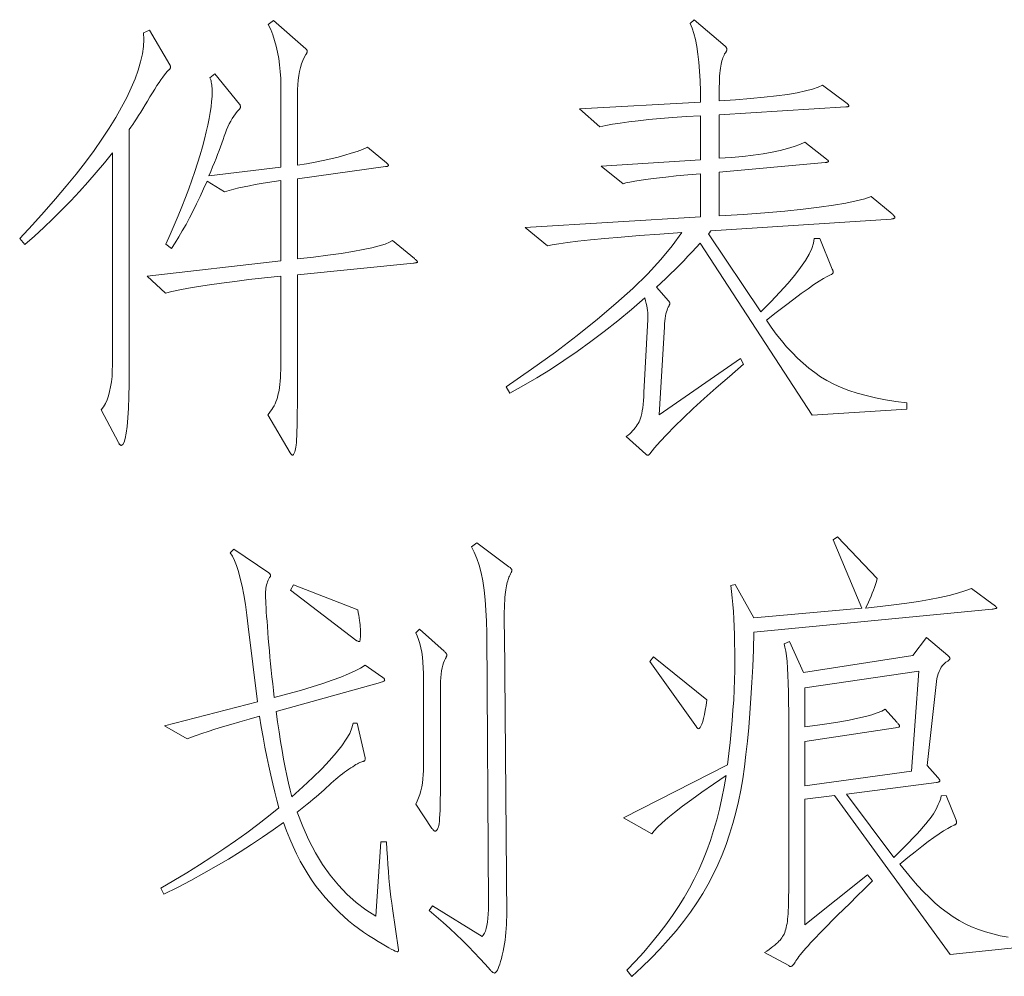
# Model space of a CAD drawing. Extents: x 0 to 1189, y 0 to 841.
# Tile 21 of 132: x 40 to 51, y 81 to 92. Entities that reach past the tile are written whole.
import ezdxf

# ---------------------------------------------------------------- set-up
doc = ezdxf.new("R2010")
doc.units = 0

msp = doc.modelspace()

# ---------------------------------------------------------------- linework, layer by layer
at = {"color": 7, "lineweight": 13}
for points in [[(44.612, 89.063), (44.619, 89.057), (44.626, 89.052), (44.631, 89.046), (44.636, 89.042), (44.64, 89.038), (44.643, 89.034), (44.646, 89.031), (44.648, 89.028), (44.649, 89.026), (44.649, 89.024), (44.649, 89.022), (44.647, 89.021), (44.645, 89.019), (44.642, 89.018), (44.637, 89.016), (44.632, 89.015), (44.626, 89.014), (44.619, 89.013), (44.611, 89.012), (44.602, 89.011), (43.282, 88.879), (43.282, 87.722), (43.282, 87.605), (43.282, 87.496), (43.281, 87.397), (43.28, 87.308), (43.279, 87.228), (43.277, 87.157), (43.276, 87.095), (43.274, 87.043), (43.271, 87.001), (43.269, 86.968), (43.266, 86.94), (43.263, 86.916), (43.259, 86.895), (43.255, 86.876), (43.251, 86.861), (43.246, 86.848), (43.241, 86.838), (43.236, 86.831), (43.23, 86.826), (43.224, 86.825), (43.222, 86.825), (43.22, 86.826), (43.217, 86.827), (43.215, 86.829), (43.212, 86.832), (43.209, 86.835), (43.207, 86.838), (43.204, 86.842), (43.201, 86.846), (43.198, 86.851), (42.944, 87.284), (42.961, 87.304), (42.976, 87.324), (42.99, 87.344), (43.003, 87.365), (43.015, 87.387), (43.027, 87.41), (43.037, 87.433), (43.046, 87.457), (43.053, 87.481), (43.06, 87.506), (43.066, 87.533), (43.072, 87.562), (43.076, 87.594), (43.081, 87.629), (43.084, 87.667), (43.087, 87.707), (43.089, 87.751), (43.091, 87.797), (43.092, 87.845), (43.092, 87.897), (43.092, 88.863), (42.905, 88.843), (42.73, 88.823), (42.568, 88.803), (42.418, 88.783), (42.28, 88.764), (42.155, 88.744), (42.042, 88.725), (41.942, 88.706), (41.853, 88.686), (41.778, 88.667), (41.572, 88.863), (43.092, 89.037), (43.092, 89.95), (43.015, 89.939), (42.941, 89.928), (42.87, 89.917), (42.802, 89.905), (42.737, 89.892), (42.675, 89.879), (42.615, 89.866), (42.558, 89.852), (42.504, 89.838), (42.453, 89.824), (42.253, 89.945), (42.213, 89.856), (42.174, 89.769), (42.134, 89.685), (42.094, 89.605), (42.053, 89.527), (42.013, 89.451), (41.971, 89.379), (41.93, 89.31), (41.888, 89.243), (41.846, 89.179), (41.783, 89.227), (41.832, 89.336), (41.88, 89.443), (41.924, 89.549), (41.967, 89.653), (42.007, 89.756), (42.045, 89.856), (42.081, 89.956), (42.114, 90.053), (42.145, 90.149), (42.173, 90.243), (42.2, 90.334), (42.223, 90.421), (42.243, 90.504), (42.261, 90.582), (42.276, 90.656), (42.289, 90.725), (42.298, 90.79), (42.305, 90.851), (42.309, 90.907), (42.311, 90.959), (42.31, 90.98), (42.31, 91.001), (42.308, 91.02), (42.306, 91.038), (42.304, 91.055), (42.301, 91.071), (42.298, 91.085), (42.294, 91.099), (42.289, 91.111), (42.284, 91.122), (42.342, 91.164), (42.622, 90.821), (42.624, 90.818), (42.626, 90.815), (42.628, 90.812), (42.629, 90.809), (42.63, 90.805), (42.631, 90.802), (42.632, 90.799), (42.632, 90.796), (42.633, 90.793), (42.633, 90.79), (42.633, 90.786), (42.632, 90.783), (42.631, 90.78), (42.63, 90.777), (42.629, 90.774), (42.627, 90.771), (42.625, 90.767), (42.623, 90.764), (42.62, 90.761), (42.617, 90.758), (42.596, 90.735), (42.576, 90.71), (42.557, 90.684), (42.539, 90.657), (42.522, 90.627), (42.505, 90.596), (42.49, 90.564), (42.475, 90.53), (42.461, 90.494), (42.448, 90.457), (42.435, 90.418), (42.421, 90.378), (42.406, 90.336), (42.39, 90.293), (42.373, 90.248), (42.355, 90.202), (42.336, 90.155), (42.316, 90.106), (42.295, 90.055), (42.274, 90.003), (43.092, 90.103), (43.092, 91.032), (43.091, 91.114), (43.086, 91.192), (43.079, 91.268), (43.069, 91.342), (43.056, 91.413), (43.041, 91.481), (43.022, 91.547), (43.001, 91.61), (42.977, 91.671), (42.949, 91.729), (43.008, 91.771), (43.377, 91.449), (43.38, 91.447), (43.383, 91.445), (43.385, 91.443), (43.387, 91.44), (43.389, 91.438), (43.39, 91.435), (43.391, 91.432), (43.392, 91.429), (43.393, 91.426), (43.393, 91.423), (43.393, 91.42), (43.392, 91.417), (43.391, 91.413), (43.39, 91.41), (43.389, 91.406), (43.387, 91.402), (43.385, 91.398), (43.383, 91.394), (43.38, 91.39), (43.377, 91.386), (43.359, 91.353), (43.343, 91.317), (43.329, 91.278), (43.316, 91.237), (43.306, 91.192), (43.297, 91.145), (43.291, 91.095), (43.286, 91.042), (43.283, 90.986), (43.282, 90.927), (43.282, 90.124), (43.385, 90.142), (43.483, 90.16), (43.576, 90.178), (43.663, 90.198), (43.745, 90.218), (43.822, 90.239), (43.894, 90.261), (43.961, 90.283), (44.023, 90.306), (44.079, 90.33), (44.296, 90.151), (44.3, 90.148), (44.303, 90.145), (44.306, 90.142), (44.309, 90.139), (44.311, 90.136), (44.313, 90.134), (44.315, 90.131), (44.316, 90.129), (44.317, 90.127), (44.317, 90.124), (44.316, 90.122), (44.315, 90.12), (44.314, 90.119), (44.312, 90.117), (44.309, 90.115), (44.305, 90.114), (44.301, 90.112), (44.296, 90.111), (44.291, 90.11), (44.285, 90.109), (43.282, 89.971), (43.282, 89.058), (43.464, 89.079), (43.629, 89.1), (43.779, 89.121), (43.911, 89.143), (44.028, 89.164), (44.128, 89.185), (44.211, 89.206), (44.279, 89.227), (44.33, 89.248), (44.364, 89.269)], [(50.219, 87.348), (49.142, 87.279), (47.864, 89.238), (47.819, 89.188), (47.773, 89.138), (47.726, 89.088), (47.678, 89.038), (47.629, 88.988), (47.579, 88.938), (47.528, 88.888), (47.476, 88.837), (47.422, 88.787), (47.368, 88.736), (47.505, 88.583), (47.508, 88.579), (47.511, 88.575), (47.513, 88.571), (47.515, 88.568), (47.517, 88.564), (47.519, 88.561), (47.52, 88.559), (47.52, 88.556), (47.521, 88.553), (47.521, 88.551), (47.521, 88.549), (47.521, 88.547), (47.52, 88.544), (47.519, 88.542), (47.518, 88.539), (47.517, 88.537), (47.516, 88.534), (47.514, 88.531), (47.513, 88.528), (47.511, 88.525), (47.502, 88.511), (47.495, 88.495), (47.488, 88.477), (47.482, 88.456), (47.476, 88.434), (47.471, 88.409), (47.467, 88.382), (47.463, 88.353), (47.46, 88.321), (47.458, 88.287), (47.4, 87.284), (48.324, 87.923), (48.36, 87.86), (48.199, 87.721), (48.049, 87.591), (47.912, 87.469), (47.787, 87.355), (47.674, 87.249), (47.574, 87.151), (47.485, 87.061), (47.409, 86.98), (47.346, 86.906), (47.294, 86.841), (47.292, 86.838), (47.29, 86.835), (47.288, 86.833), (47.285, 86.831), (47.283, 86.829), (47.28, 86.828), (47.278, 86.826), (47.276, 86.826), (47.273, 86.825), (47.27, 86.825), (47.268, 86.825), (47.265, 86.825), (47.263, 86.826), (47.26, 86.827), (47.258, 86.828), (47.255, 86.829), (47.253, 86.83), (47.251, 86.832), (47.249, 86.834), (47.247, 86.836), (47.025, 87.036), (47.044, 87.052), (47.063, 87.068), (47.08, 87.084), (47.096, 87.101), (47.111, 87.117), (47.125, 87.134), (47.138, 87.151), (47.15, 87.168), (47.161, 87.185), (47.17, 87.202), (47.179, 87.222), (47.187, 87.244), (47.194, 87.269), (47.2, 87.298), (47.206, 87.33), (47.212, 87.365), (47.216, 87.403), (47.22, 87.445), (47.223, 87.49), (47.225, 87.538), (47.268, 88.367), (47.269, 88.384), (47.27, 88.403), (47.269, 88.424), (47.268, 88.447), (47.265, 88.471), (47.261, 88.496), (47.257, 88.524), (47.251, 88.552), (47.244, 88.583), (47.236, 88.615), (47.082, 88.482), (46.928, 88.355), (46.774, 88.233), (46.62, 88.117), (46.467, 88.006), (46.313, 87.901), (46.16, 87.801), (46.006, 87.706), (45.853, 87.616), (45.7, 87.532), (45.658, 87.601), (45.947, 87.802), (46.217, 87.997), (46.467, 88.187), (46.697, 88.371), (46.907, 88.55), (47.098, 88.723), (47.268, 88.89), (47.418, 89.052), (47.548, 89.208), (47.658, 89.359), (47.406, 89.341), (47.175, 89.324), (46.966, 89.308), (46.78, 89.291), (46.616, 89.276), (46.474, 89.261), (46.354, 89.246), (46.256, 89.232), (46.181, 89.219), (46.127, 89.206), (45.874, 89.417), (47.87, 89.538), (47.87, 90.029), (47.726, 90.016), (47.594, 90.003), (47.475, 89.99), (47.369, 89.978), (47.274, 89.966), (47.192, 89.955), (47.123, 89.944), (47.065, 89.933), (47.021, 89.923), (46.988, 89.913), (46.74, 90.114), (47.87, 90.188), (47.87, 90.689), (47.706, 90.679), (47.553, 90.667), (47.412, 90.656), (47.281, 90.644), (47.161, 90.631), (47.052, 90.618), (46.953, 90.605), (46.866, 90.591), (46.79, 90.577), (46.724, 90.563), (46.492, 90.768), (47.87, 90.842), (47.868, 90.968), (47.865, 91.086), (47.859, 91.196), (47.851, 91.298), (47.84, 91.391), (47.828, 91.477), (47.813, 91.555), (47.795, 91.625), (47.775, 91.686), (47.753, 91.74), (47.796, 91.782), (48.149, 91.481), (48.153, 91.477), (48.157, 91.473), (48.16, 91.469), (48.163, 91.466), (48.165, 91.462), (48.167, 91.459), (48.169, 91.455), (48.17, 91.452), (48.17, 91.45), (48.17, 91.447), (48.17, 91.444), (48.17, 91.441), (48.169, 91.439), (48.169, 91.436), (48.168, 91.433), (48.167, 91.43), (48.165, 91.427), (48.164, 91.424), (48.162, 91.421), (48.16, 91.418), (48.152, 91.406), (48.144, 91.393), (48.137, 91.379), (48.13, 91.364), (48.124, 91.348), (48.118, 91.331), (48.112, 91.313), (48.108, 91.294), (48.103, 91.275), (48.099, 91.254), (48.096, 91.231), (48.093, 91.205), (48.09, 91.174), (48.087, 91.14), (48.085, 91.102), (48.084, 91.061), (48.082, 91.016), (48.081, 90.967), (48.081, 90.914), (48.081, 90.858), (48.267, 90.87), (48.439, 90.884), (48.595, 90.899), (48.735, 90.915), (48.861, 90.932), (48.971, 90.951), (49.065, 90.971), (49.145, 90.992), (49.209, 91.014), (49.258, 91.038), (49.538, 90.827), (49.542, 90.823), (49.545, 90.82), (49.548, 90.818), (49.551, 90.815), (49.554, 90.812), (49.555, 90.809), (49.557, 90.807), (49.558, 90.805), (49.559, 90.802), (49.559, 90.8), (49.558, 90.798), (49.557, 90.796), (49.555, 90.795), (49.553, 90.793), (49.55, 90.792), (49.546, 90.791), (49.541, 90.791), (49.535, 90.79), (49.529, 90.79), (49.522, 90.79), (48.081, 90.7), (48.081, 90.204), (48.22, 90.214), (48.35, 90.226), (48.47, 90.24), (48.582, 90.256), (48.684, 90.274), (48.777, 90.293), (48.861, 90.314), (48.935, 90.337), (49.001, 90.362), (49.057, 90.388), (49.305, 90.193), (49.309, 90.19), (49.313, 90.187), (49.316, 90.184), (49.319, 90.182), (49.321, 90.179), (49.323, 90.177), (49.325, 90.175), (49.326, 90.173), (49.326, 90.171), (49.327, 90.169), (49.326, 90.168), (49.325, 90.166), (49.323, 90.165), (49.321, 90.163), (49.317, 90.162), (49.313, 90.161), (49.308, 90.16), (49.303, 90.158), (49.297, 90.157), (49.29, 90.156), (48.081, 90.045), (48.081, 89.549), (48.353, 89.566), (48.603, 89.585), (48.831, 89.604), (49.037, 89.625), (49.221, 89.647), (49.383, 89.669), (49.523, 89.693), (49.642, 89.718), (49.738, 89.744), (49.812, 89.771), (50.05, 89.57), (50.056, 89.565), (50.061, 89.56), (50.066, 89.555), (50.07, 89.551), (50.074, 89.547), (50.076, 89.543), (50.079, 89.54), (50.08, 89.536), (50.081, 89.533), (50.081, 89.531), (50.081, 89.528), (50.08, 89.526), (50.078, 89.523), (50.075, 89.521), (50.071, 89.519), (50.066, 89.518), (50.061, 89.516), (50.054, 89.514), (50.047, 89.513), (50.039, 89.512), (47.986, 89.38), (47.984, 89.376), (47.981, 89.372), (47.979, 89.368), (47.976, 89.364), (47.974, 89.36), (47.971, 89.357), (47.968, 89.353), (47.965, 89.35), (47.962, 89.346), (47.959, 89.343), (48.556, 88.456), (48.67, 88.571), (48.773, 88.679), (48.863, 88.78), (48.942, 88.874), (49.008, 88.96), (49.063, 89.04), (49.106, 89.113), (49.137, 89.179), (49.156, 89.238), (49.163, 89.29), (49.226, 89.29), (49.369, 88.942), (49.371, 88.938), (49.373, 88.934), (49.374, 88.93), (49.376, 88.926), (49.377, 88.922), (49.378, 88.918), (49.378, 88.915), (49.379, 88.912), (49.379, 88.908), (49.379, 88.905), (49.379, 88.902), (49.378, 88.899), (49.376, 88.895), (49.373, 88.892), (49.37, 88.889), (49.366, 88.886), (49.361, 88.883), (49.356, 88.88), (49.349, 88.876), (49.342, 88.873), (49.31, 88.859), (49.27, 88.836), (49.22, 88.805), (49.161, 88.766), (49.093, 88.719), (49.016, 88.664), (48.93, 88.6), (48.836, 88.529), (48.732, 88.449), (48.619, 88.361), (48.675, 88.28), (48.732, 88.202), (48.79, 88.128), (48.85, 88.058), (48.911, 87.992), (48.973, 87.929), (49.037, 87.87), (49.102, 87.816), (49.169, 87.764), (49.237, 87.717), (49.308, 87.673), (49.386, 87.633), (49.469, 87.595), (49.559, 87.561), (49.654, 87.53), (49.755, 87.502), (49.862, 87.477), (49.975, 87.455), (50.094, 87.437), (50.219, 87.422)], [(41.83, 91.27), (41.831, 91.268), (41.832, 91.265), (41.833, 91.263), (41.834, 91.26), (41.834, 91.257), (41.835, 91.254), (41.835, 91.251), (41.835, 91.248), (41.836, 91.245), (41.836, 91.241), (41.835, 91.237), (41.835, 91.234), (41.834, 91.23), (41.832, 91.227), (41.83, 91.223), (41.828, 91.22), (41.825, 91.216), (41.822, 91.213), (41.818, 91.21), (41.814, 91.207), (41.8, 91.192), (41.784, 91.174), (41.767, 91.153), (41.748, 91.128), (41.727, 91.099), (41.706, 91.067), (41.682, 91.031), (41.657, 90.992), (41.631, 90.949), (41.603, 90.903), (41.575, 90.856), (41.548, 90.811), (41.522, 90.769), (41.497, 90.728), (41.473, 90.69), (41.449, 90.654), (41.427, 90.62), (41.406, 90.588), (41.385, 90.558), (41.366, 90.531), (41.366, 87.802), (41.365, 87.637), (41.362, 87.49), (41.358, 87.36), (41.351, 87.248), (41.343, 87.152), (41.333, 87.074), (41.322, 87.014), (41.308, 86.971), (41.293, 86.945), (41.276, 86.936), (41.273, 86.936), (41.27, 86.937), (41.267, 86.939), (41.263, 86.941), (41.26, 86.944), (41.257, 86.947), (41.254, 86.951), (41.251, 86.956), (41.248, 86.962), (41.244, 86.968), (41.049, 87.342), (41.073, 87.376), (41.095, 87.414), (41.114, 87.455), (41.13, 87.5), (41.144, 87.55), (41.155, 87.603), (41.164, 87.66), (41.171, 87.721), (41.174, 87.786), (41.176, 87.854), (41.176, 90.267), (41.085, 90.154), (40.992, 90.043), (40.897, 89.933), (40.801, 89.826), (40.702, 89.721), (40.601, 89.617), (40.498, 89.515), (40.394, 89.416), (40.287, 89.318), (40.178, 89.222), (40.12, 89.29), (40.264, 89.445), (40.4, 89.595), (40.529, 89.742), (40.65, 89.886), (40.763, 90.025), (40.868, 90.161), (40.966, 90.294), (41.056, 90.422), (41.138, 90.547), (41.213, 90.668), (41.28, 90.785), (41.339, 90.898), (41.39, 91.006), (41.433, 91.109), (41.469, 91.208), (41.496, 91.302), (41.516, 91.392), (41.529, 91.477), (41.533, 91.558), (41.529, 91.634), (41.598, 91.661)], [(51.201, 85.125), (51.209, 85.119), (51.216, 85.113), (51.222, 85.108), (51.228, 85.104), (51.232, 85.099), (51.236, 85.096), (51.239, 85.092), (51.241, 85.09), (51.242, 85.087), (51.243, 85.086), (51.242, 85.084), (51.241, 85.083), (51.238, 85.081), (51.234, 85.08), (51.23, 85.078), (51.224, 85.077), (51.217, 85.076), (51.209, 85.075), (51.2, 85.073), (51.19, 85.072), (48.477, 84.808), (48.471, 84.61), (48.463, 84.419), (48.454, 84.235), (48.444, 84.058), (48.432, 83.887), (48.418, 83.724), (48.403, 83.568), (48.387, 83.418), (48.369, 83.276), (48.35, 83.14), (48.328, 83.01), (48.302, 82.881), (48.272, 82.755), (48.239, 82.632), (48.201, 82.511), (48.16, 82.392), (48.115, 82.276), (48.066, 82.162), (48.013, 82.051), (47.957, 81.942), (47.895, 81.835), (47.828, 81.728), (47.755, 81.621), (47.677, 81.515), (47.593, 81.41), (47.503, 81.305), (47.408, 81.201), (47.307, 81.097), (47.2, 80.994), (47.088, 80.891), (47.03, 80.96), (47.129, 81.064), (47.223, 81.167), (47.312, 81.271), (47.396, 81.374), (47.476, 81.478), (47.55, 81.582), (47.619, 81.686), (47.684, 81.789), (47.744, 81.893), (47.798, 81.997), (47.849, 82.103), (47.896, 82.211), (47.941, 82.322), (47.982, 82.436), (48.019, 82.552), (48.054, 82.672), (48.085, 82.794), (48.113, 82.919), (48.138, 83.047), (48.16, 83.177), (48.017, 83.079), (47.886, 82.988), (47.769, 82.905), (47.665, 82.828), (47.574, 82.758), (47.496, 82.695), (47.431, 82.638), (47.379, 82.589), (47.341, 82.547), (47.315, 82.512), (46.993, 82.697), (48.176, 83.299), (48.192, 83.428), (48.206, 83.555), (48.219, 83.68), (48.23, 83.802), (48.239, 83.922), (48.247, 84.039), (48.253, 84.153), (48.257, 84.265), (48.259, 84.374), (48.26, 84.481), (48.26, 84.585), (48.258, 84.684), (48.256, 84.78), (48.253, 84.872), (48.248, 84.96), (48.243, 85.044), (48.237, 85.124), (48.23, 85.201), (48.222, 85.273), (48.213, 85.342), (48.265, 85.352), (48.477, 84.972), (49.707, 85.083), (49.379, 85.859), (49.427, 85.896), (49.881, 85.421), (49.871, 85.387), (49.86, 85.353), (49.849, 85.319), (49.837, 85.286), (49.824, 85.252), (49.811, 85.218), (49.796, 85.184), (49.781, 85.151), (49.765, 85.117), (49.749, 85.083), (49.915, 85.1), (50.071, 85.119), (50.216, 85.138), (50.352, 85.159), (50.477, 85.181), (50.593, 85.203), (50.698, 85.227), (50.793, 85.252), (50.878, 85.278), (50.952, 85.305)], [(44.296, 82.422), (44.3, 82.334), (44.305, 82.248), (44.311, 82.165), (44.317, 82.085), (44.323, 82.008), (44.33, 81.933), (44.338, 81.861), (44.346, 81.792), (44.355, 81.726), (44.364, 81.662), (44.433, 81.192), (44.433, 81.188), (44.432, 81.185), (44.431, 81.182), (44.43, 81.179), (44.429, 81.176), (44.427, 81.175), (44.425, 81.173), (44.423, 81.172), (44.42, 81.171), (44.417, 81.171), (44.408, 81.173), (44.394, 81.179), (44.375, 81.188), (44.35, 81.201), (44.32, 81.217), (44.285, 81.238), (44.245, 81.262), (44.199, 81.289), (44.148, 81.321), (44.092, 81.356), (44.034, 81.394), (43.977, 81.435), (43.92, 81.478), (43.864, 81.524), (43.809, 81.572), (43.755, 81.622), (43.702, 81.675), (43.649, 81.731), (43.597, 81.789), (43.546, 81.85), (43.496, 81.913), (43.448, 81.98), (43.402, 82.051), (43.357, 82.125), (43.314, 82.203), (43.272, 82.284), (43.233, 82.369), (43.195, 82.457), (43.158, 82.549), (43.124, 82.644), (43.006, 82.559), (42.885, 82.474), (42.759, 82.391), (42.63, 82.308), (42.495, 82.226), (42.357, 82.144), (42.215, 82.064), (42.068, 81.984), (41.917, 81.904), (41.762, 81.826), (41.725, 81.894), (41.876, 81.982), (42.024, 82.071), (42.167, 82.161), (42.308, 82.251), (42.444, 82.342), (42.577, 82.434), (42.706, 82.526), (42.831, 82.619), (42.953, 82.713), (43.071, 82.808), (43.047, 82.895), (43.023, 82.986), (43, 83.081), (42.977, 83.18), (42.955, 83.283), (42.933, 83.389), (42.911, 83.499), (42.89, 83.613), (42.869, 83.731), (42.849, 83.853), (42.733, 83.82), (42.624, 83.789), (42.522, 83.759), (42.429, 83.73), (42.342, 83.704), (42.264, 83.679), (42.193, 83.655), (42.13, 83.633), (42.074, 83.613), (42.026, 83.594), (41.767, 83.742), (42.828, 84.017), (42.722, 84.872), (42.706, 85.003), (42.689, 85.123), (42.671, 85.233), (42.652, 85.333), (42.631, 85.422), (42.61, 85.501), (42.588, 85.569), (42.565, 85.627), (42.541, 85.674), (42.517, 85.711), (42.559, 85.753), (42.955, 85.484), (42.959, 85.481), (42.962, 85.478), (42.966, 85.475), (42.968, 85.472), (42.971, 85.469), (42.972, 85.466), (42.974, 85.463), (42.975, 85.461), (42.976, 85.458), (42.976, 85.455), (42.976, 85.453), (42.975, 85.45), (42.975, 85.447), (42.974, 85.445), (42.973, 85.443), (42.972, 85.44), (42.971, 85.438), (42.969, 85.436), (42.967, 85.434), (42.965, 85.431), (42.956, 85.416), (42.948, 85.401), (42.941, 85.384), (42.935, 85.367), (42.93, 85.35), (42.925, 85.331), (42.922, 85.312), (42.92, 85.293), (42.918, 85.273), (42.918, 85.252), (42.918, 85.228), (42.919, 85.2), (42.92, 85.167), (42.922, 85.13), (42.924, 85.088), (42.927, 85.041), (42.931, 84.989), (42.935, 84.933), (42.939, 84.872), (42.944, 84.806), (42.95, 84.737), (42.956, 84.667), (42.962, 84.596), (42.969, 84.524), (42.976, 84.45), (42.983, 84.375), (42.991, 84.299), (43, 84.222), (43.009, 84.144), (43.018, 84.064), (43.173, 84.106), (43.316, 84.146), (43.448, 84.186), (43.569, 84.225), (43.678, 84.262), (43.776, 84.298), (43.862, 84.334), (43.937, 84.368), (44.001, 84.401), (44.053, 84.434), (44.243, 84.302), (44.249, 84.297), (44.254, 84.293), (44.259, 84.289), (44.263, 84.286), (44.267, 84.282), (44.269, 84.278), (44.272, 84.275), (44.273, 84.271), (44.274, 84.268), (44.275, 84.265), (44.274, 84.262), (44.273, 84.259), (44.27, 84.256), (44.267, 84.253), (44.263, 84.25), (44.257, 84.248), (44.251, 84.245), (44.244, 84.243), (44.236, 84.24), (44.227, 84.238), (43.039, 83.906), (43.055, 83.788), (43.072, 83.674), (43.089, 83.566), (43.106, 83.461), (43.124, 83.362), (43.142, 83.267), (43.16, 83.177), (43.179, 83.091), (43.199, 83.011), (43.219, 82.934), (43.344, 83.047), (43.458, 83.154), (43.559, 83.254), (43.647, 83.347), (43.723, 83.435), (43.786, 83.515), (43.837, 83.59), (43.876, 83.657), (43.902, 83.719), (43.916, 83.774), (43.963, 83.774), (44.053, 83.378), (44.053, 83.371), (44.053, 83.364), (44.052, 83.359), (44.05, 83.353), (44.048, 83.349), (44.044, 83.345), (44.039, 83.342), (44.034, 83.339), (44.028, 83.337), (44.021, 83.336), (44.013, 83.334), (44.003, 83.33), (43.992, 83.326), (43.978, 83.319), (43.964, 83.311), (43.947, 83.302), (43.929, 83.291), (43.91, 83.278), (43.888, 83.264), (43.865, 83.248), (43.841, 83.232), (43.817, 83.214), (43.793, 83.195), (43.768, 83.176), (43.743, 83.155), (43.717, 83.134), (43.691, 83.112), (43.665, 83.089), (43.639, 83.065), (43.612, 83.04), (43.584, 83.014), (43.556, 82.988), (43.525, 82.962), (43.494, 82.934), (43.461, 82.907), (43.427, 82.878), (43.391, 82.85), (43.354, 82.82), (43.316, 82.791), (43.277, 82.76), (43.341, 82.596), (43.411, 82.443), (43.486, 82.299), (43.567, 82.166), (43.654, 82.042), (43.747, 81.929), (43.845, 81.826), (43.949, 81.733), (44.059, 81.65), (44.174, 81.578), (44.232, 82.422)], [(45.325, 85.827), (45.689, 85.553), (45.695, 85.549), (45.701, 85.544), (45.705, 85.54), (45.71, 85.536), (45.713, 85.532), (45.716, 85.528), (45.718, 85.525), (45.72, 85.521), (45.721, 85.517), (45.721, 85.513), (45.721, 85.509), (45.72, 85.505), (45.719, 85.499), (45.717, 85.493), (45.714, 85.487), (45.711, 85.48), (45.708, 85.472), (45.704, 85.463), (45.7, 85.454), (45.695, 85.445), (45.689, 85.434), (45.684, 85.421), (45.679, 85.407), (45.675, 85.392), (45.67, 85.375), (45.666, 85.356), (45.661, 85.336), (45.657, 85.314), (45.653, 85.29), (45.65, 85.265), (45.646, 85.237), (45.643, 85.205), (45.641, 85.17), (45.639, 85.13), (45.637, 85.086), (45.636, 85.039), (45.635, 84.987), (45.635, 84.931), (45.636, 84.872), (45.637, 84.808), (45.663, 81.572), (45.662, 81.526), (45.661, 81.481), (45.658, 81.435), (45.655, 81.391), (45.65, 81.347), (45.645, 81.303), (45.638, 81.26), (45.631, 81.218), (45.622, 81.176), (45.613, 81.134), (45.603, 81.095), (45.593, 81.06), (45.584, 81.029), (45.575, 81.002), (45.566, 80.98), (45.557, 80.961), (45.549, 80.947), (45.541, 80.937), (45.533, 80.93), (45.526, 80.928), (45.522, 80.929), (45.519, 80.93), (45.515, 80.931), (45.51, 80.933), (45.506, 80.936), (45.501, 80.94), (45.496, 80.944), (45.49, 80.949), (45.484, 80.954), (45.478, 80.96), (45.419, 81.028), (45.357, 81.095), (45.293, 81.163), (45.227, 81.231), (45.159, 81.299), (45.088, 81.367), (45.015, 81.436), (44.939, 81.504), (44.861, 81.572), (44.781, 81.641), (44.818, 81.694), (45.383, 81.345), (45.397, 81.361), (45.41, 81.382), (45.421, 81.407), (45.43, 81.437), (45.439, 81.471), (45.445, 81.509), (45.45, 81.553), (45.454, 81.6), (45.456, 81.653), (45.457, 81.71), (45.436, 84.798), (45.433, 84.933), (45.427, 85.06), (45.418, 85.179), (45.405, 85.289), (45.39, 85.392), (45.371, 85.486), (45.348, 85.572), (45.323, 85.649), (45.294, 85.719), (45.262, 85.78)], [(43.968, 85.062), (43.974, 85.031), (43.98, 85.001), (43.984, 84.972), (43.989, 84.944), (43.992, 84.918), (43.995, 84.893), (43.997, 84.869), (43.999, 84.846), (44, 84.824), (44, 84.803), (44, 84.784), (43.999, 84.767), (43.999, 84.752), (43.997, 84.739), (43.996, 84.728), (43.994, 84.719), (43.992, 84.712), (43.99, 84.707), (43.987, 84.704), (43.984, 84.703), (43.981, 84.703), (43.978, 84.703), (43.974, 84.704), (43.971, 84.705), (43.967, 84.707), (43.963, 84.709), (43.959, 84.711), (43.955, 84.713), (43.951, 84.716), (43.947, 84.719), (43.203, 85.289), (43.235, 85.347)], [(44.67, 84.845), (44.95, 84.592), (44.956, 84.587), (44.962, 84.582), (44.966, 84.577), (44.97, 84.573), (44.974, 84.568), (44.977, 84.564), (44.979, 84.56), (44.981, 84.557), (44.982, 84.553), (44.982, 84.55), (44.982, 84.547), (44.981, 84.543), (44.98, 84.539), (44.979, 84.535), (44.978, 84.531), (44.976, 84.527), (44.974, 84.522), (44.972, 84.518), (44.969, 84.513), (44.966, 84.508), (44.955, 84.486), (44.945, 84.461), (44.936, 84.434), (44.929, 84.403), (44.923, 84.369), (44.917, 84.332), (44.913, 84.292), (44.91, 84.249), (44.909, 84.203), (44.908, 84.154), (44.908, 83.056), (44.908, 82.977), (44.907, 82.906), (44.906, 82.841), (44.905, 82.784), (44.903, 82.734), (44.9, 82.692), (44.898, 82.657), (44.894, 82.628), (44.891, 82.608), (44.887, 82.594), (44.883, 82.584), (44.879, 82.576), (44.875, 82.568), (44.871, 82.562), (44.867, 82.556), (44.863, 82.552), (44.86, 82.548), (44.856, 82.546), (44.853, 82.544), (44.85, 82.544), (44.847, 82.544), (44.843, 82.545), (44.84, 82.547), (44.836, 82.549), (44.833, 82.552), (44.829, 82.555), (44.825, 82.559), (44.821, 82.564), (44.817, 82.569), (44.813, 82.575), (44.628, 82.85), (44.645, 82.886), (44.661, 82.923), (44.674, 82.963), (44.686, 83.004), (44.696, 83.047), (44.704, 83.091), (44.71, 83.138), (44.714, 83.186), (44.717, 83.236), (44.718, 83.288), (44.718, 84.27), (44.717, 84.339), (44.714, 84.404), (44.71, 84.467), (44.704, 84.525), (44.696, 84.58), (44.686, 84.632), (44.674, 84.68), (44.661, 84.724), (44.645, 84.766), (44.628, 84.803)], [(47.943, 84.038), (47.934, 83.976), (47.924, 83.92), (47.914, 83.871), (47.905, 83.828), (47.895, 83.792), (47.885, 83.763), (47.874, 83.74), (47.864, 83.723), (47.854, 83.714), (47.843, 83.71), (47.842, 83.711), (47.841, 83.711), (47.839, 83.712), (47.837, 83.714), (47.835, 83.716), (47.833, 83.718), (47.831, 83.721), (47.828, 83.724), (47.825, 83.728), (47.822, 83.732), (47.294, 84.476), (47.336, 84.529)], [(50.356, 84.365), (49.057, 84.175), (49.057, 83.732), (49.201, 83.751), (49.334, 83.77), (49.454, 83.789), (49.563, 83.809), (49.66, 83.829), (49.746, 83.849), (49.82, 83.87), (49.882, 83.89), (49.932, 83.911), (49.971, 83.932), (50.103, 83.784), (50.109, 83.778), (50.114, 83.772), (50.119, 83.767), (50.123, 83.762), (50.126, 83.757), (50.129, 83.753), (50.131, 83.749), (50.133, 83.745), (50.134, 83.742), (50.134, 83.739), (50.134, 83.737), (50.134, 83.735), (50.133, 83.733), (50.132, 83.731), (50.13, 83.73), (50.129, 83.728), (50.126, 83.727), (50.124, 83.727), (50.121, 83.726), (50.118, 83.726), (50.087, 83.721), (49.057, 83.563), (49.057, 83.061), (50.271, 83.225)]]:
    msp.add_lwpolyline(points, close=True, dxfattribs=at)
msp.add_lwpolyline([(51.66, 81.24), (50.71, 81.14), (49.395, 82.95), (49.057, 82.908), (49.057, 81.477), (49.77, 82.048), (49.828, 81.979), (49.736, 81.889), (49.65, 81.805), (49.571, 81.726), (49.497, 81.653), (49.429, 81.586), (49.368, 81.525), (49.313, 81.469), (49.264, 81.42), (49.221, 81.376), (49.184, 81.337), (49.151, 81.303), (49.121, 81.271), (49.093, 81.24), (49.068, 81.212), (49.045, 81.185), (49.024, 81.16), (49.006, 81.138), (48.99, 81.117), (48.976, 81.098), (48.965, 81.081), (48.955, 81.066), (48.946, 81.053), (48.938, 81.041), (48.93, 81.031), (48.923, 81.022), (48.917, 81.015), (48.912, 81.009), (48.907, 81.005), (48.902, 81.003), (48.899, 81.002), (48.896, 81.002), (48.893, 81.003), (48.89, 81.003), (48.887, 81.004), (48.884, 81.005), (48.882, 81.006), (48.879, 81.007), (48.877, 81.009), (48.875, 81.011), (48.873, 81.013), (48.598, 81.161), (48.625, 81.179), (48.649, 81.197), (48.673, 81.215), (48.694, 81.231), (48.714, 81.247), (48.731, 81.262), (48.748, 81.277), (48.762, 81.291), (48.775, 81.304), (48.785, 81.316), (48.795, 81.329), (48.804, 81.343), (48.813, 81.358), (48.82, 81.373), (48.828, 81.39), (48.834, 81.408), (48.84, 81.427), (48.845, 81.447), (48.85, 81.468), (48.854, 81.491), (48.858, 81.515), (48.861, 81.542), (48.863, 81.571), (48.866, 81.604), (48.868, 81.639), (48.87, 81.677), (48.871, 81.718), (48.872, 81.762), (48.872, 81.808), (48.873, 81.857), (48.873, 83.9), (48.872, 84.018), (48.87, 84.127), (48.868, 84.227), (48.864, 84.319), (48.859, 84.401), (48.854, 84.474), (48.847, 84.538), (48.839, 84.593), (48.83, 84.639), (48.82, 84.676), (48.883, 84.703), (49.041, 84.349), (50.287, 84.544), (50.44, 84.75), (50.683, 84.544), (50.688, 84.54), (50.693, 84.536), (50.697, 84.533), (50.7, 84.529), (50.703, 84.525), (50.705, 84.522), (50.707, 84.519), (50.709, 84.516), (50.709, 84.513), (50.71, 84.51), (50.709, 84.508), (50.709, 84.505), (50.707, 84.502), (50.705, 84.499), (50.703, 84.496), (50.7, 84.493), (50.697, 84.49), (50.693, 84.487), (50.688, 84.484), (50.683, 84.481), (50.662, 84.466), (50.643, 84.448), (50.625, 84.429), (50.61, 84.409), (50.596, 84.386), (50.584, 84.362), (50.575, 84.336), (50.567, 84.309), (50.561, 84.28), (50.557, 84.249), (50.451, 83.293), (50.572, 83.156), (50.576, 83.151), (50.58, 83.146), (50.583, 83.141), (50.586, 83.137), (50.588, 83.133), (50.59, 83.129), (50.592, 83.126), (50.593, 83.122), (50.593, 83.119), (50.594, 83.117), (50.593, 83.114), (50.592, 83.112), (50.59, 83.109), (50.588, 83.107), (50.584, 83.105), (50.58, 83.104), (50.575, 83.102), (50.57, 83.1), (50.564, 83.099), (50.557, 83.098), (49.532, 82.966), (50.071, 82.243), (50.131, 82.303), (50.187, 82.36), (50.239, 82.414), (50.286, 82.464), (50.33, 82.51), (50.369, 82.553), (50.403, 82.592), (50.434, 82.628), (50.46, 82.66), (50.483, 82.689), (50.502, 82.716), (50.52, 82.742), (50.536, 82.768), (50.551, 82.794), (50.564, 82.82), (50.576, 82.846), (50.587, 82.871), (50.596, 82.896), (50.603, 82.921), (50.609, 82.945), (50.667, 82.95), (50.778, 82.67), (50.779, 82.667), (50.78, 82.664), (50.781, 82.661), (50.782, 82.658), (50.782, 82.655), (50.783, 82.651), (50.783, 82.648), (50.783, 82.645), (50.784, 82.642), (50.784, 82.639), (50.783, 82.636), (50.783, 82.633), (50.781, 82.63), (50.779, 82.627), (50.777, 82.624), (50.774, 82.622), (50.771, 82.619), (50.767, 82.617), (50.762, 82.615), (50.757, 82.612), (50.723, 82.597), (50.683, 82.576), (50.637, 82.548), (50.585, 82.514), (50.526, 82.472), (50.461, 82.425), (50.39, 82.371), (50.313, 82.31), (50.229, 82.243), (50.14, 82.169), (50.206, 82.083), (50.273, 82.001), (50.34, 81.925), (50.407, 81.853), (50.474, 81.787), (50.541, 81.725), (50.609, 81.668), (50.677, 81.617), (50.745, 81.57), (50.813, 81.528), (50.882, 81.49), (50.955, 81.455), (51.032, 81.425), (51.112, 81.397), (51.195, 81.374), (51.281, 81.354), (51.371, 81.337)], dxfattribs=at)

doc.saveas('drawing.dxf')
